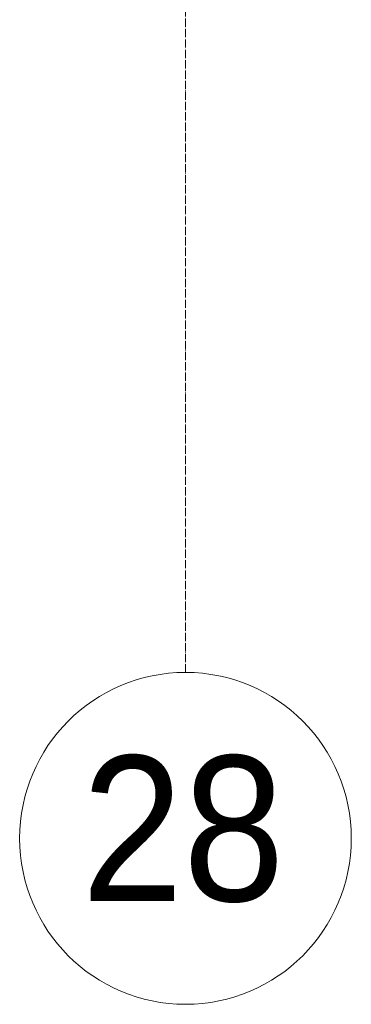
# Model space of a CAD drawing. Header units: millimetres. Extents: x 5617 to 143375, y 7718 to 186221.
# Tile 40 of 106: x 52806 to 53606, y 11226 to 13599. Entities that reach past the tile are written whole.
import ezdxf

# ---------------------------------------------------------------- set-up
doc = ezdxf.new("R2010")
doc.units = ezdxf.units.MM
doc.linetypes.add('Линия сетки', pattern=[25, 20, -2.5, 0, -2.5])
doc.layers.add('Оси', color=7, linetype='Continuous', lineweight=9)
doc.styles.add('Arial_1', font='arial.ttf', dxfattribs={"width": 0.9, "height": 350})

# ---------------------------------------------------------------- blocks, each defined once
blk = doc.blocks.new('Ось сетки - Круг_Ø8 мм-6577-МКСС_К4_L08_28_500_')
at = {"layer": 'Оси', "lineweight": 20}
for start, end in [(360, 180), (180, 360)]:
    blk.add_arc((0, 0), 4, start, end, dxfattribs=at)

msp = doc.modelspace()

# ---------------------------------------------------------------- linework, layer by layer
at = {"layer": 'Оси', "linetype": 'Линия сетки'}
msp.add_line((53206.2, 12025.7), (53206.2, 33150), dxfattribs=at)

# ---------------------------------------------------------------- block references
at = {"layer": 'Оси', "lineweight": 20, "xscale": 99.99999999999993, "yscale": 99.99999999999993, "zscale": 99.99999999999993}
msp.add_blockref('Ось сетки - Круг_Ø8 мм-6577-МКСС_К4_L08_28_500_', (53206.2, 11625.7), dxfattribs=at)

# ---------------------------------------------------------------- texts
at = {"layer": 'Оси', "insert": (52955.7, 11824.7), "char_height": 350, "width": 606.076, "attachment_point": 1, "style": 'Arial_1'}
msp.add_mtext('28', dxfattribs=at)

doc.saveas('drawing.dxf')
